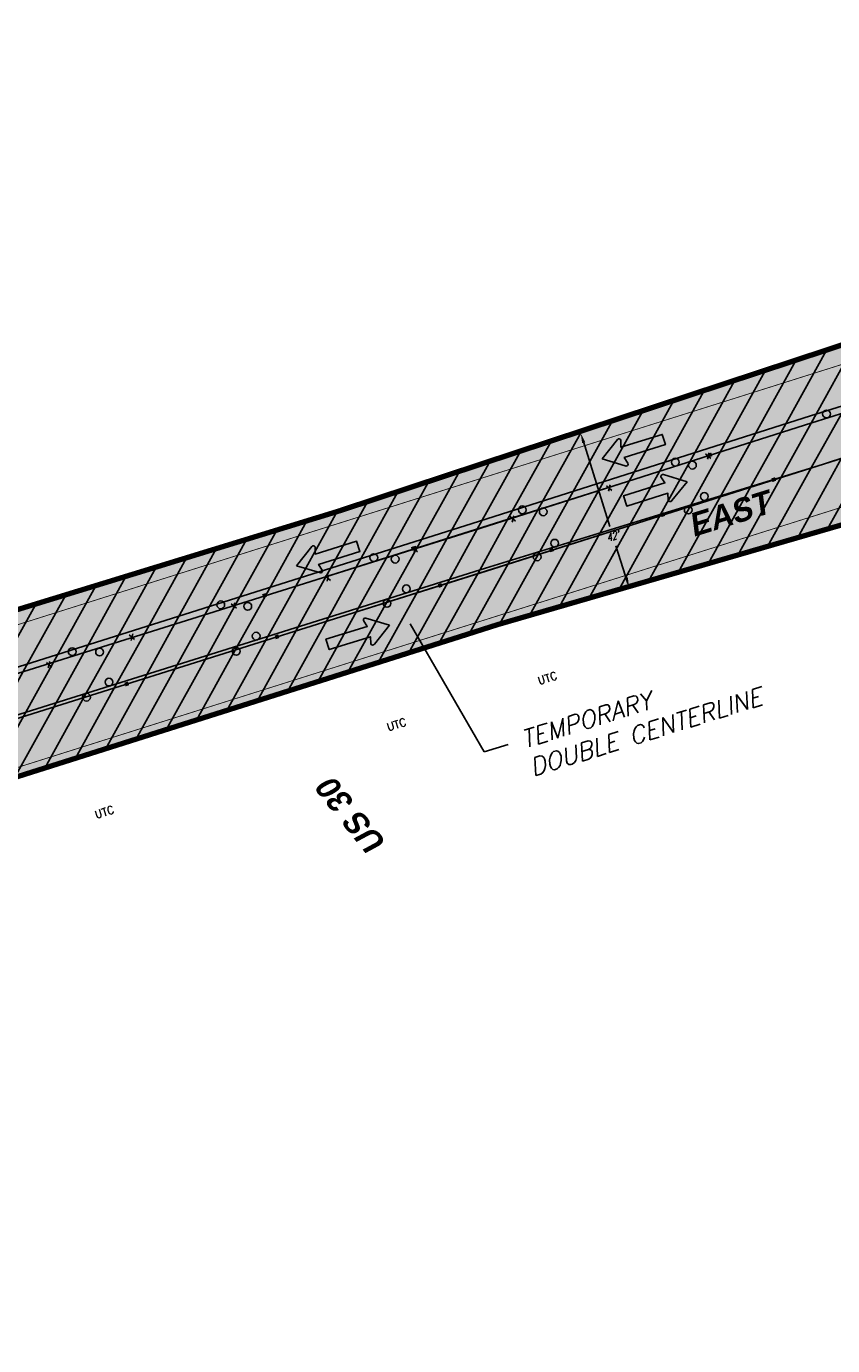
# Model space of a CAD drawing. Header units: feet. Extents: x 0 to 1837476, y 0 to 429622.
# Tile 15 of 33: x 1763408 to 1763616, y 426214 to 426553. Entities that reach past the tile are written whole.
import ezdxf
from ezdxf import colors
from ezdxf.entities.mleader import LeaderData, LeaderLine
from ezdxf.math import Vec2, Vec3

# ---------------------------------------------------------------- set-up
doc = ezdxf.new("R2010")
doc.units = ezdxf.units.FT
doc.header["$MEASUREMENT"] = 0
for name, color, linetype in [('A-DETL-ANNO', 2, 'Continuous'), ('C-ANNO-TABL-TITL', 4, 'Continuous'), ('C-PAVEMENT-MARKING', 4, 'Continuous'), ('C-PAVEMENT-REFLECTORS', 4, 'Continuous'), ('C-PROJECT LIMITS', 3, 'Continuous'), ('HATCH', 4, 'Continuous'), ('MOT HATCH PH 1', 4, 'Continuous'), ('MOT HATCH PH 2', 3, 'Continuous'), ('MOT HATCH PH 3', 1, 'Continuous')]:
    doc.layers.add(name, color=color, linetype=linetype)
doc.styles.add('BCI Existing', font='simplex.shx', dxfattribs={"width": 0.75, "oblique": 15, "height": 0.08, "bigfont": 'bigfont.shx'})
doc.styles.add('L100', font='simplex.shx', dxfattribs={"height": 0.1, "bigfont": 'bigfont.shx'})
doc.styles.add('Matchline', font='bold.shx', dxfattribs={"oblique": 10, "height": 0.18})
doc.styles.add('STATION', font='ROMANS.shx', dxfattribs={"oblique": 15})

msp = doc.modelspace()

# ---------------------------------------------------------------- hatches: boundary and pattern name
at = {"layer": 'C-PAVEMENT-REFLECTORS', "transparency": 33554687}
h = msp.add_hatch(color=256, dxfattribs=at)
h.dxf.hatch_style = 1
h.paths.add_polyline_path([(1763583.94, 426442.45), (1763584.88, 426442.76), (1763584.56, 426443.7), (1763583.63, 426443.39)])
h = msp.add_hatch(color=256, dxfattribs=at)
h.dxf.hatch_style = 1
h.paths.add_polyline_path([(1763600.34, 426436.1), (1763601.28, 426436.42), (1763600.97, 426437.36), (1763600.03, 426437.04)])
h = msp.add_hatch(color=256, dxfattribs=at)
h.dxf.hatch_style = 1
h.paths.add_polyline_path([(1763571.76, 426427.08), (1763572.7, 426427.39), (1763572.38, 426428.33), (1763571.45, 426428.01)])
h = msp.add_hatch(color=256, dxfattribs=at)
h.dxf.hatch_style = 1
h.paths.add_polyline_path([(1763507.62, 426418.4), (1763508.56, 426418.71), (1763508.24, 426419.65), (1763507.31, 426419.33)])
h = msp.add_hatch(color=256, dxfattribs=at)
h.dxf.hatch_style = 1
h.paths.add_polyline_path([(1763543.18, 426418.03), (1763544.11, 426418.34), (1763543.8, 426419.28), (1763542.86, 426418.96)])
h = msp.add_hatch(color=256, dxfattribs=at)
h.dxf.hatch_style = 1
h.paths.add_polyline_path([(1763514.52, 426408.88), (1763515.46, 426409.2), (1763515.14, 426410.13), (1763514.21, 426409.82)])
h = msp.add_hatch(color=256, dxfattribs=at)
h.dxf.hatch_style = 1
h.paths.add_polyline_path([(1763469.35, 426406.3), (1763470.29, 426406.61), (1763469.97, 426407.55), (1763469.03, 426407.23)])
h = msp.add_hatch(color=256, dxfattribs=at)
h.dxf.hatch_style = 1
h.paths.add_polyline_path([(1763472.56, 426395.67), (1763473.5, 426395.98), (1763473.19, 426396.92), (1763472.25, 426396.61)])
h = msp.add_hatch(color=256, dxfattribs=at)
h.dxf.hatch_style = 1
h.paths.add_polyline_path([(1763433.91, 426383.53), (1763434.85, 426383.85), (1763434.54, 426384.78), (1763433.6, 426384.47)])
at = {"layer": 'HATCH', "true_color": 0xe7e8e9, "transparency": 33554457}
h = msp.add_hatch(color=254, dxfattribs=at)
h.dxf.hatch_style = 1
h.paths.add_polyline_path([(1760925.01, 425620.93), (1761185.21, 425702.35), (1761203.98, 425711.87), (1761219.39, 425720.27), (1761228.96, 425724.52), (1761251.35, 425731.04), (1761262.52, 425734.03), (1761281.08, 425738.04), (1761281.08, 425736.04), (1761301.08, 425736.04), (1761301.07, 425738.78), (1761302.12, 425738.99), (1761312.83, 425742.04), (1761397.96, 425768.83), (1761466.39, 425790.61), (1761562.38, 425821.41), (1761699.77, 425868.8), (1761756.39, 425888.42), (1761787.45, 425899.26), (1761818.41, 425910.67), (1761825.89, 425913.07), (1761843.43, 425919.36), (1761874.92, 425929.77), (1761912.84, 425941.83), (1761971.63, 425960.18), (1762008.95, 425971.74), (1762015.62, 425973.81), (1762017.99, 425966.17), (1762027.54, 425969.13), (1762025.17, 425976.77), (1762028.77, 425977.88), (1762090.66, 425997.08), (1762189.79, 426028.22), (1762250.38, 426047.37), (1762305.08, 426065.36), (1762391.07, 426092.17), (1762413.99, 426099.16), (1762414.53, 426077.68), (1762424.46, 426080.74), (1762423.85, 426102.16), (1762489.66, 426122.28), (1762572.1, 426147.24), (1762617.67, 426162.94), (1762621.84, 426154.67), (1762695.76, 426176.4), (1762709.46, 426180.41), (1762732.51, 426187.64), (1762748.94, 426191.7), (1762749.47, 426192.01), (1762749.65, 426192.88), (1762747.07, 426202.32), (1762894.03, 426247.08), (1763148.56, 426325.28), (1763232.65, 426350.13), (1763489.42, 426428.89), (1763677.45, 426490.96), (1763751.88, 426515.71), (1763797.08, 426530.13), (1763811.81, 426535.02), (1763811.75, 426534.42), (1763814.47, 426527.23), (1763945.11, 426567.8), (1763943.18, 426574.9), (1763971.62, 426583.36), (1764000.24, 426591.78), (1764070.84, 426612.65), (1764106.36, 426623), (1764144.31, 426634.01), (1764188.44, 426647.04), (1764231.09, 426659.62), (1764240.69, 426662.43), (1764350.53, 426694.46), (1764373.79, 426701.21), (1764494.76, 426738.55), (1764486.3, 426737.9), (1764483.37, 426738.18), (1764411.12, 426715.85), (1764408.46, 426724.46), (1764402.15, 426723.55), (1764402.16, 426723.57), (1764408.47, 426724.47), (1764411.12, 426715.87), (1764483.37, 426738.18), (1764483.37, 426738.18), (1764411.12, 426715.88), (1764408.47, 426724.48), (1764402.16, 426723.58), (1764402.9, 426725.89), (1764462.81, 426744.35), (1764470.58, 426740.97), (1764479.36, 426738.55), (1764486.29, 426737.91), (1764494.82, 426738.58), (1764538.73, 426752.24), (1764582.64, 426765.9), (1764585.62, 426767.48), (1764588.23, 426769.23), (1764591.16, 426771.36), (1764594.94, 426774.44), (1764597.68, 426776.94), (1764600.18, 426779.52), (1764601.23, 426780.78), (1764604.37, 426778.29), (1764608.09, 426783), (1764604.96, 426785.48), (1764605.34, 426785.99), (1764606.53, 426787.63), (1764607.44, 426788.92), (1764680.19, 426810.33), (1764683.06, 426809.04), (1764688.04, 426807.1), (1764691.03, 426806.31), (1764693.25, 426805.9), (1764698.13, 426805.39), (1764702.25, 426805.35), (1764710.11, 426805.96), (1764723.58, 426756), (1764683.86, 426750.81), (1764674.28, 426749.28), (1764668.29, 426747.2), (1764664.24, 426744.8), (1764658.64, 426740.8), (1764612.56, 426725.31), (1764613.17, 426723.41), (1764600.25, 426719.07), (1764600.15, 426719.11), (1764597.44, 426719.72), (1764595.24, 426720.04), (1764592.85, 426720.22), (1764590.98, 426720.23), (1764588.48, 426720.05), (1764586.7, 426719.79), (1764585.04, 426719.45), (1764668.27, 426747.2), (1764664.23, 426744.81), (1764658.11, 426740.42), (1764654.45, 426737.15), (1764651, 426733.31), (1764649.57, 426731.43), (1764648.18, 426729.04), (1764647.64, 426727.7), (1764647, 426724.98), (1764646.92, 426724.32), (1764610.59, 426712.17), (1764609.73, 426713.34), (1764608.43, 426714.7), (1764606.38, 426716.34), (1764604.73, 426717.35), (1764603.28, 426718.05), (1764601.71, 426718.58), (1764600.14, 426719.11), (1764597.44, 426719.72), (1764595.24, 426720.04), (1764592.85, 426720.22), (1764590.98, 426720.22), (1764588.48, 426720.05), (1764586.7, 426719.79), (1764585.04, 426719.45), (1764584.19, 426719.23), (1764557.37, 426711.58), (1764505.63, 426695.61), (1764475.53, 426685.84), (1764471.49, 426683.74), (1764466.8, 426679.96), (1764419.03, 426665.1), (1764406.77, 426658.14), (1764399.53, 426660.09), (1764388.6, 426658.76), (1764475.46, 426685.82), (1764471.49, 426683.74), (1764465.9, 426679.23), (1764461.64, 426674.08), (1764459.52, 426669.21), (1764458.64, 426664.96), (1764416.31, 426651.69), (1764416.01, 426652.36), (1764414.27, 426653.78), (1764410.31, 426657.2), (1764399.5, 426660.08), (1764388.57, 426658.76), (1764364.78, 426650.79), (1764273.8, 426622.07), (1764244.87, 426613.11), (1764189.79, 426596.61), (1764159.69, 426587.44), (1764132.54, 426578.86), (1764075.44, 426560.82), (1764015.66, 426541.93), (1763999.24, 426536.29), (1763991.6, 426533.91), (1763990.95, 426534.26), (1763989.88, 426539.02), (1763988.19, 426544.53), (1763988.1, 426544.64), (1763987.96, 426544.65), (1763892.08, 426514.82), (1763835.39, 426497.02), (1763828.33, 426494.72), (1763830.52, 426487.3), (1763816, 426482.98), (1763767.4, 426468.53), (1763691.25, 426445.57), (1763618.36, 426425.06), (1763529.63, 426399.37), (1763519.9, 426396.28), (1763401.18, 426358.69), (1763385.03, 426353.59), (1763346.03, 426341.23), (1763283.39, 426320.38), (1763245.53, 426307.57), (1763161.54, 426279.28), (1763079.02, 426252.54), (1763000.82, 426227.65), (1762959.11, 426214.44), (1762912.32, 426199.71), (1762837.87, 426176.76), (1762757.69, 426150.49), (1762752.91, 426141.25), (1762750.84, 426132.41), (1762696.09, 426114.78), (1762690.11, 426117.62), (1762684.09, 426119.79), (1762675.68, 426121.2), (1762667.81, 426120.56), (1762659.57, 426118.56), (1762633.72, 426110.49), (1762559.04, 426087.41), (1762532.2, 426079.37), (1762529.38, 426087.9), (1762425.99, 426055.65), (1762426.17, 426052.86), (1762398.87, 426044.3), (1762400.36, 426040.09), (1762339.25, 426018.76), (1762339.3, 426018.3), (1762319.07, 426012.3), (1762315.19, 426022.49), (1762242.14, 425998.27), (1762245.1, 425987.66), (1762228.74, 425983.44), (1762191.34, 425970.84), (1762180.6, 425968.22), (1762161.51, 425962.39), (1762118.83, 425946.82), (1762117.97, 425949.69), (1761886.36, 425880.95), (1761887.2, 425878.07), (1761802.45, 425853.33), (1761698.6, 425824.01), (1761645.2, 425808.68), (1761643.56, 425814.09), (1761674.32, 425823.38), (1761673.45, 425826.25), (1761616.02, 425808.9), (1761616.88, 425806.03), (1761643.56, 425814.09), (1761645.19, 425808.68), (1761636.75, 425806.05), (1761614.36, 425798.78), (1761591.98, 425791.48), (1761589.7, 425799.17), (1761542.29, 425785.13), (1761482.74, 425766.42), (1761435.9, 425751.76), (1761437.25, 425747.44), (1761406.56, 425737.93), (1761365.59, 425725.97), (1761297.29, 425704.26), (1761291.53, 425702.52), (1761209.99, 425677.11), (1761096.21, 425641.57), (1761036.89, 425623.05), (1760994.7, 425609.88), (1760934.34, 425590.95)])
at = {"layer": 'MOT HATCH PH 1', "transparency": 33554687}
h = msp.add_hatch(dxfattribs=at)
h.set_pattern_fill('ANSI31', color=256, scale=45, angle=16)
h.paths.add_polyline_path([(1760925.01, 425620.93), (1760985.56, 425639.91), (1761089.08, 425672.35), (1761185.21, 425702.35), (1761203.98, 425711.87), (1761219.39, 425720.27), (1761228.96, 425724.52), (1761251.35, 425731.04), (1761262.52, 425734.03), (1761265.59, 425734.74), (1761273.38, 425736.38), (1761281.08, 425738.04), (1761288.37, 425737.87), (1761295.75, 425738.04), (1761302.12, 425738.99), (1761312.83, 425742.04), (1761397.96, 425768.83), (1761466.39, 425790.61), (1761562.48, 425821.44), (1761633.61, 425845.94), (1761699.77, 425868.8), (1761756.39, 425888.42), (1761787.45, 425899.26), (1761818.41, 425910.67), (1761825.89, 425913.07), (1761843.43, 425919.36), (1761874.92, 425929.77), (1761876.38, 425930.24), (1761912.84, 425941.83), (1761971.63, 425960.18), (1762008.95, 425971.74), (1762090.66, 425997.08), (1762100.08, 426000.02), (1762189.79, 426028.22), (1762216.58, 426036.68), (1762250.38, 426047.37), (1762300.41, 426063.19), (1762373.17, 426086.86), (1762380.55, 426089.17), (1762391.07, 426092.17), (1762489.66, 426122.28), (1762572.1, 426147.24), (1762617.67, 426162.94), (1762621.84, 426154.67), (1762695.76, 426176.4), (1762709.46, 426180.41), (1762732.51, 426187.64), (1762748.94, 426191.7), (1762749.47, 426192.01), (1762749.67, 426192.82), (1762747.15, 426202.02), (1762894.03, 426247.08), (1762945.81, 426262.98), (1762999.55, 426280), (1763065.78, 426300.47), (1763148.56, 426325.28), (1763232.65, 426350.13), (1763332.76, 426380.2), (1763367.45, 426390.93), (1763489.42, 426428.89), (1763519.38, 426438.21), (1763606.59, 426467.32), (1763677.45, 426490.96), (1763797.08, 426530.13), (1763811.75, 426534.42), (1763814.47, 426527.23), (1763845.83, 426537.33), (1763889.38, 426550.71), (1763945.04, 426567.75), (1763943.18, 426574.9), (1763971.62, 426583.36), (1764000.24, 426591.78), (1764070.84, 426612.65), (1764144.31, 426634.01), (1764231.09, 426659.62), (1764240.69, 426662.43), (1764350.53, 426694.46), (1764373.79, 426701.21), (1764381.9, 426704.73), (1764394.13, 426713.31), (1764400.55, 426720.78), (1764402.9, 426725.89), (1764462.81, 426744.35), (1764468.19, 426741.83), (1764472.97, 426740.1), (1764479.36, 426738.55), (1764486.29, 426737.91), (1764494.82, 426738.58), (1764538.73, 426752.24), (1764578.98, 426764.78), (1764584.01, 426766.56), (1764588.23, 426769.23), (1764592.85, 426772.68), (1764598.51, 426777.76), (1764603.26, 426783.26), (1764607.44, 426788.92), (1764680.19, 426810.33), (1764688.04, 426807.1), (1764694.56, 426805.71), (1764699.38, 426805.32), (1764703.82, 426805.43), (1764709.08, 426806.25), (1764713.95, 426790.5), (1764602.97, 426756.64), (1764496.03, 426722.52), (1764379.06, 426685.84), (1764236.38, 426641.55), (1764150.25, 426614.86), (1764084.29, 426594.4), (1763911.5, 426544.7), (1763773.82, 426502.64), (1763757.35, 426497.03), (1763688.3, 426475.65), (1763679.66, 426472.2), (1763671.65, 426470.52), (1763610.44, 426451.3), (1763523.4, 426423.64), (1763385.81, 426380.49), (1763337.15, 426365.41), (1763275.17, 426345.84), (1763240.02, 426334.93), (1763153.49, 426307.48), (1763078.08, 426283.31), (1763029.62, 426267.95), (1762951.92, 426243.79), (1762899.58, 426227.27), (1762828.89, 426205.22), (1762800.22, 426196.49), (1762653.17, 426152.46), (1762549.01, 426119.21), (1762488.91, 426100.6), (1762404.88, 426074.71), (1762384.72, 426068.34), (1762308.14, 426044.33), (1762255.05, 426027.83), (1762197.19, 426009.4), (1762139.23, 425991.71), (1762105.64, 425981.44), (1762034.59, 425959.08), (1761977.85, 425941.34), (1761882, 425911.16), (1761792.78, 425881.43), (1761638.4, 425829.46), (1761586.22, 425811.96), (1761567.61, 425805.32), (1761540.48, 425796.69), (1761479.25, 425777.57), (1761402.42, 425753.26), (1761305.53, 425723.16), (1761208.12, 425692.81), (1761092.83, 425656.71), (1760990.15, 425624.59), (1760929.84, 425605.64)])
at = {"layer": 'MOT HATCH PH 2', "transparency": 33554687}
h = msp.add_hatch(dxfattribs=at)
h.set_pattern_fill('ANSI31', color=256, scale=45, angle=16)
h.paths.add_polyline_path([(1760934.34, 425590.95), (1760994.13, 425609.71), (1761036.89, 425623.05), (1761096.21, 425641.57), (1761209.99, 425677.11), (1761291.53, 425702.52), (1761297.29, 425704.26), (1761361.88, 425724.84), (1761386.74, 425732.36), (1761407.08, 425738.03), (1761437.62, 425745.76), (1761467.35, 425752.81), (1761485.36, 425757.52), (1761496.14, 425760.66), (1761507.7, 425764.49), (1761526.51, 425771.78), (1761533.13, 425774.39), (1761537.75, 425775.98), (1761546.62, 425778.53), (1761553.7, 425780.12), (1761562.98, 425781.6), (1761573.16, 425784.96), (1761614.36, 425798.78), (1761636.75, 425806.05), (1761663.79, 425814.18), (1761698.6, 425824.01), (1761714.35, 425828.41), (1761771.98, 425844.64), (1761802.45, 425853.33), (1761891.12, 425879.21), (1761955.63, 425898.66), (1762011.29, 425914.76), (1762044.38, 425924.72), (1762120.72, 425947.38), (1762158.96, 425961.32), (1762161.51, 425962.39), (1762180.6, 425968.22), (1762186.91, 425969.84), (1762228.74, 425983.44), (1762240.91, 425986.49), (1762245.08, 425987.57), (1762256.78, 425990.91), (1762296.53, 426004.59), (1762319.07, 426012.3), (1762339.3, 426018.3), (1762339.25, 426018.76), (1762400.36, 426040.09), (1762401.39, 426037.65), (1762430.03, 426046.47), (1762429.01, 426049.65), (1762426.29, 426050.91), (1762425.99, 426055.65), (1762529.38, 426087.9), (1762532.2, 426079.37), (1762592.5, 426097.82), (1762633.72, 426110.49), (1762659.57, 426118.56), (1762667.81, 426120.56), (1762675.68, 426121.2), (1762684.09, 426119.79), (1762690.11, 426117.62), (1762696.09, 426114.78), (1762750.84, 426132.41), (1762752.91, 426141.25), (1762757.69, 426150.49), (1762837.87, 426176.76), (1762912.32, 426199.71), (1762959.11, 426214.44), (1763000.82, 426227.65), (1763079.02, 426252.54), (1763161.54, 426279.28), (1763245.53, 426307.57), (1763283.39, 426320.38), (1763346.03, 426341.23), (1763385.03, 426353.59), (1763401.18, 426358.69), (1763519.9, 426396.28), (1763529.63, 426399.37), (1763618.36, 426425.06), (1763691.25, 426445.57), (1763767.4, 426468.53), (1763816, 426482.98), (1763830.52, 426487.3), (1763837.09, 426486.32), (1763842.31, 426484.12), (1763849.92, 426481.73), (1763845.33, 426487.72), (1763841.86, 426490.52), (1763838.12, 426493.28), (1763835.86, 426495.03), (1763835.05, 426496.37), (1763835.39, 426497.02), (1763851.77, 426502.24), (1763877.34, 426510.15), (1763904.06, 426518.52), (1763955, 426534.46), (1763987.96, 426544.65), (1763988.19, 426544.53), (1763989.88, 426539.02), (1763990.95, 426534.26), (1763991.6, 426533.91), (1763999.24, 426536.29), (1764015.66, 426541.93), (1764075.44, 426560.82), (1764132.54, 426578.86), (1764159.69, 426587.44), (1764189.79, 426596.61), (1764244.87, 426613.11), (1764273.8, 426622.07), (1764364.78, 426650.79), (1764388.57, 426658.76), (1764399.5, 426660.08), (1764410.31, 426657.2), (1764416.01, 426652.36), (1764416.31, 426651.69), (1764458.64, 426664.96), (1764459.52, 426669.21), (1764461.64, 426674.08), (1764465.9, 426679.23), (1764471.49, 426683.74), (1764475.53, 426685.84), (1764505.63, 426695.61), (1764557.37, 426711.58), (1764584.19, 426719.23), (1764585.04, 426719.45), (1764586.7, 426719.79), (1764588.48, 426720.05), (1764590.98, 426720.22), (1764592.85, 426720.22), (1764595.24, 426720.04), (1764597.44, 426719.72), (1764600.14, 426719.11), (1764601.71, 426718.58), (1764603.28, 426718.05), (1764604.73, 426717.35), (1764606.38, 426716.34), (1764608.43, 426714.7), (1764609.19, 426713.93), (1764609.73, 426713.34), (1764610.59, 426712.17), (1764646.92, 426724.32), (1764647, 426724.98), (1764647.64, 426727.7), (1764648.18, 426729.04), (1764649.57, 426731.43), (1764651, 426733.31), (1764654.45, 426737.15), (1764658.11, 426740.42), (1764664.24, 426744.8), (1764668.29, 426747.2), (1764674.28, 426749.28), (1764683.86, 426750.81), (1764713.8, 426755.06), (1764723.59, 426756.18), (1764717.11, 426780.22), (1764607.61, 426745.99), (1764499.34, 426712.04), (1764382.04, 426676.29), (1764247.12, 426634.28), (1764153.1, 426604.86), (1764112.21, 426592.27), (1763912.67, 426534.06), (1763803.28, 426500.64), (1763716.43, 426473.28), (1763638, 426448.73), (1763613.43, 426440.68), (1763526.5, 426413.94), (1763389.4, 426370.97), (1763340.33, 426355.34), (1763278.3, 426335.64), (1763242.92, 426324.45), (1763156.75, 426296.79), (1763073.62, 426270.66), (1763032.72, 426257.88), (1762988.65, 426244.17), (1762954.01, 426233.12), (1762903.1, 426216.91), (1762832.4, 426194.35), (1762803.3, 426185.15), (1762649.01, 426137.44), (1762552.05, 426107.57), (1762491.01, 426088.2), (1762387.26, 426055.79), (1762311.26, 426031.81), (1762200.46, 425998.04), (1762109.7, 425969.59), (1762004.42, 425936.74), (1762000.7, 425948.48), (1761977.85, 425941.34), (1761882, 425911.16), (1761792.78, 425881.43), (1761706.12, 425852.28), (1761638.4, 425829.46), (1761586.22, 425811.96), (1761540.48, 425796.69), (1761479.25, 425777.57), (1761402.42, 425753.26), (1761305.53, 425723.16), (1761208.12, 425692.81), (1761092.83, 425656.71), (1760990.15, 425624.59), (1760929.86, 425605.59)])
at = {"layer": 'MOT HATCH PH 3', "transparency": 33554687}
h = msp.add_hatch(dxfattribs=at)
h.set_pattern_fill('ANSI31', color=256, scale=45, angle=16)
h.paths.add_polyline_path([(1762000.7, 425948.48), (1762034.59, 425959.08), (1762105.64, 425981.44), (1762139.23, 425991.71), (1762197.19, 426009.4), (1762255.05, 426027.83), (1762308.14, 426044.33), (1762384.72, 426068.34), (1762404.88, 426074.71), (1762488.91, 426100.6), (1762549.01, 426119.21), (1762653.17, 426152.46), (1762800.22, 426196.49), (1762828.89, 426205.22), (1762899.58, 426227.27), (1762951.92, 426243.79), (1763029.62, 426267.95), (1763078.08, 426283.31), (1763153.49, 426307.48), (1763240.02, 426334.93), (1763275.17, 426345.84), (1763337.15, 426365.41), (1763385.81, 426380.49), (1763523.4, 426423.64), (1763610.44, 426451.3), (1763671.65, 426470.52), (1763757.35, 426497.03), (1763773.82, 426502.64), (1763909.69, 426543.61), (1764009.55, 426572.74), (1764109.41, 426601.87), (1764150.25, 426614.86), (1764236.38, 426641.55), (1764379.06, 426685.84), (1764496.03, 426722.52), (1764579.54, 426749.02), (1764602.97, 426756.64), (1764713.95, 426790.5), (1764717.11, 426780.22), (1764607.61, 426745.99), (1764581.9, 426738.37), (1764499.34, 426712.04), (1764382.04, 426676.29), (1764247.12, 426634.28), (1764153.1, 426604.86), (1764112.21, 426592.27), (1764012.44, 426563.16), (1763912.67, 426534.06), (1763803.28, 426500.64), (1763759.99, 426486.81), (1763716.43, 426473.28), (1763638, 426448.73), (1763613.43, 426440.68), (1763526.5, 426413.94), (1763389.4, 426370.97), (1763340.33, 426355.34), (1763278.3, 426335.64), (1763156.75, 426296.79), (1763073.62, 426270.66), (1762994.9, 426245.84), (1762954.01, 426233.12), (1762903.1, 426216.91), (1762832.4, 426194.35), (1762803.3, 426185.15), (1762649.01, 426137.44), (1762552.05, 426107.57), (1762491.01, 426088.2), (1762387.26, 426055.79), (1762311.26, 426031.81), (1762258.59, 426015.77), (1762200.46, 425998.04), (1762146.73, 425981.52), (1762109.7, 425969.59), (1762038.15, 425946.96), (1762004.42, 425936.74)])

# ---------------------------------------------------------------- linework, layer by layer
at = {"layer": 'A-DETL-ANNO'}
for p, q in [((1763551.59, 426446.83, -519.25), (1763558.49, 426424.67, -519.25)), ((1763563.11, 426410.02, -519.25), (1763560.04, 426419.7, -519.25))]:
    msp.add_line(p, q, dxfattribs=at)
for points in [[(1763551.36, 426446.12, -519.25), (1763552.15, 426446.36, -519.25), (1763551.01, 426448.63, -519.25)], [(1763562.31, 426411.38, 851.7), (1763563.1, 426411.63, 851.7), (1763563.45, 426409.12, 851.7)]]:
    msp.add_solid(points, dxfattribs=at)
at = {"layer": 'C-PAVEMENT-MARKING', "const_width": 0.2, "elevation": 849.96}
for points in [[(1763794.02, 426521.87), (1762796.11, 426206.77)], [(1763773.86, 426502.92), (1763180.89, 426315.68)], [(1763800.95, 426499.93), (1763345.33, 426356.09)], [(1763804.56, 426488.49), (1762806.65, 426173.4)]]:
    msp.add_lwpolyline(points, dxfattribs=at)
at = {"layer": 'HATCH', "lineweight": 80}
for points in [[(1762391.07, 426092.17), (1762489.66, 426122.28), (1762572.1, 426147.24), (1762617.67, 426162.94), (1762621.84, 426154.67), (1762695.76, 426176.4), (1762709.46, 426180.41), (1762732.51, 426187.64), (1762748.94, 426191.7), (1762749.47, 426192.01), (1762749.65, 426192.88), (1762747.07, 426202.32), (1762894.03, 426247.08), (1763148.56, 426325.28), (1763232.65, 426350.13), (1763489.42, 426428.89), (1763677.45, 426490.96), (1763751.88, 426515.71), (1763797.08, 426530.13), (1763811.81, 426535.02), (1763811.75, 426534.42), (1763814.47, 426527.23), (1763945.11, 426567.8)], [(1763830.52, 426487.3), (1763816, 426482.98), (1763767.4, 426468.53), (1763691.25, 426445.57), (1763618.36, 426425.06), (1763529.63, 426399.37), (1763519.9, 426396.28), (1763401.18, 426358.69), (1763385.03, 426353.59), (1763346.03, 426341.23), (1763283.39, 426320.38), (1763245.53, 426307.57), (1763161.54, 426279.28), (1763079.02, 426252.54), (1763000.82, 426227.65), (1762959.11, 426214.44)]]:
    msp.add_lwpolyline(points, dxfattribs=at)
at = {"layer": 'MOT HATCH PH 1', "elevation": -519.25}
for points in [[(1762404.88, 426074.71), (1762488.91, 426100.6), (1762549.01, 426119.21), (1762653.17, 426152.46), (1762800.22, 426196.49), (1762899.58, 426227.27), (1762951.92, 426243.79), (1763029.62, 426267.95), (1763078.08, 426283.31), (1763153.49, 426307.48), (1763240.02, 426334.93), (1763275.17, 426345.84), (1763337.15, 426365.41), (1763385.81, 426380.49), (1763523.4, 426423.64), (1763610.44, 426451.3), (1763671.65, 426470.52), (1763679.53, 426472.8), (1763688.3, 426475.65), (1763712.76, 426483.29), (1763757.35, 426497.03), (1763773.82, 426502.64), (1763911.5, 426544.7)], [(1762802.5, 426185.69), (1762803.43, 426185.97), (1762902.86, 426216.78), (1762955.21, 426233.29), (1763032.91, 426257.45), (1763081.42, 426272.83), (1763156.83, 426297), (1763243.31, 426324.44), (1763278.45, 426335.34), (1763340.43, 426354.92), (1763389.08, 426369.99), (1763526.71, 426413.15), (1763613.75, 426440.81), (1763674.82, 426459.99), (1763682.76, 426462.28), (1763691.64, 426465.17), (1763716.02, 426472.78), (1763760.74, 426486.57), (1763777.2, 426492.17), (1763802.86, 426500.01)]]:
    msp.add_lwpolyline(points, dxfattribs=at)
at = {"layer": 'MOT HATCH PH 1'}
for centre in [(1763579.74, 426440.43), (1763541.36, 426428.45), (1763503.28, 426416.27), (1763465.36, 426404.14), (1763427.24, 426392.37)]:
    msp.add_circle(centre, 1, dxfattribs=at)
at = {"layer": 'MOT HATCH PH 2'}
for points in [[(1763912.67, 426534.06), (1763803.28, 426500.64), (1763716.43, 426473.28), (1763638, 426448.73), (1763613.43, 426440.68), (1763526.5, 426413.94), (1763389.4, 426370.97), (1763340.33, 426355.34), (1763278.3, 426335.64), (1763242.92, 426324.45), (1763156.75, 426296.79), (1763073.62, 426270.66), (1763032.72, 426257.88), (1762988.65, 426244.17), (1762954.01, 426233.12), (1762903.1, 426216.91), (1762832.4, 426194.35), (1762803.3, 426185.15), (1762649.01, 426137.44), (1762552.05, 426107.57), (1762491.01, 426088.2), (1762387.26, 426055.79)], [(1762959.11, 426214.44), (1763000.82, 426227.65), (1763079.02, 426252.54), (1763161.54, 426279.28), (1763245.53, 426307.57), (1763283.39, 426320.38), (1763346.03, 426341.23), (1763385.03, 426353.59), (1763401.18, 426358.69), (1763519.9, 426396.28), (1763529.63, 426399.37), (1763618.36, 426425.06), (1763691.25, 426445.57), (1763767.4, 426468.53), (1763816, 426482.98), (1763830.52, 426487.3)]]:
    msp.add_lwpolyline(points, dxfattribs=at)
for points, elevation in [([(1763774.35, 426505.21), (1763756.23, 426499.56), (1763682.18, 426475.71), (1763610.08, 426453.15), (1763523.08, 426425.45), (1763385.11, 426381.9), (1763274.97, 426347.44), (1763237.29, 426335.59), (1763070.69, 426282.86), (1763004.89, 426262.13), (1762951.38, 426245.54), (1762898.69, 426229.07), (1762828.85, 426207.51), (1762798.38, 426198.07)], 849.96), ([(1763583.09, 426443.35), (1763584.48, 426442.17)], -519.25), ([(1763584.02, 426443.6), (1763583.6, 426441.96)], -519.25), ([(1763557.63, 426435.12), (1763559.02, 426433.94)], -519.25), ([(1763558.55, 426435.37), (1763558.13, 426433.73)], -519.25), ([(1763532.84, 426427.2), (1763534.23, 426426.02)], -519.25), ([(1763533.76, 426427.45), (1763533.34, 426425.81)], -519.25), ([(1763508.6, 426419.59), (1763508.18, 426417.95)], -519.25), ([(1763507.67, 426419.34), (1763509.06, 426418.16)], -519.25), ([(1763485.23, 426411.98), (1763486.62, 426410.8)], -519.25), ([(1763486.16, 426412.24), (1763485.74, 426410.59)], -519.25), ([(1763461.1, 426404.8), (1763462.49, 426403.62)], -519.25), ([(1763462.02, 426405.05), (1763461.6, 426403.41)], -519.25), ([(1763434.83, 426396.77), (1763436.22, 426395.59)], -519.25), ([(1763435.76, 426397.02), (1763435.34, 426395.38)], -519.25), ([(1763413.56, 426389.68), (1763414.95, 426388.5)], -519.25), ([(1763414.48, 426389.93), (1763414.06, 426388.29)], -519.25)]:
    msp.add_lwpolyline(points, dxfattribs=dict(at, elevation=elevation))
at = {"layer": 'MOT HATCH PH 2', "elevation": -519.25}
for points in [[(1763556.49, 426442.05), (1763560.43, 426447.02, -0.581776), (1763561.3, 426446.88), (1763561.35, 426445.05), (1763571.98, 426448.37), (1763572.8, 426445.72), (1763562.2, 426442.41), (1763563.13, 426440.93, -0.736529), (1763562.42, 426440.29)], [(1763578.34, 426436.18), (1763572.27, 426438.02, 0.581776), (1763571.64, 426437.42), (1763572.64, 426435.89), (1763562.01, 426432.56), (1763562.84, 426429.91), (1763573.44, 426433.22), (1763573.52, 426431.48, 0.736529), (1763574.47, 426431.36)]]:
    msp.add_lwpolyline(points, format="xyb", close=True, dxfattribs=at)
at = {"layer": 'MOT HATCH PH 2'}
for centre in [(1763582.78, 426432.39), (1763544.28, 426420.36), (1763506.14, 426408.62), (1763467.51, 426396.47), (1763429.65, 426384.64)]:
    msp.add_circle(centre, 1, dxfattribs=at)
at = {"layer": 'MOT HATCH PH 3'}
for points in [[(1762404.88, 426074.71), (1762488.91, 426100.6), (1762549.01, 426119.21), (1762653.17, 426152.46), (1762800.22, 426196.49), (1762828.89, 426205.22), (1762899.58, 426227.27), (1762951.92, 426243.79), (1763029.62, 426267.95), (1763078.08, 426283.31), (1763153.49, 426307.48), (1763240.02, 426334.93), (1763275.17, 426345.84), (1763337.15, 426365.41), (1763385.81, 426380.49), (1763523.4, 426423.64), (1763610.44, 426451.3), (1763671.65, 426470.52), (1763757.35, 426497.03), (1763773.82, 426502.64), (1763909.69, 426543.61)], [(1763912.67, 426534.06), (1763803.28, 426500.64), (1763759.99, 426486.81), (1763716.43, 426473.28), (1763638, 426448.73), (1763613.43, 426440.68), (1763526.5, 426413.94), (1763389.4, 426370.97), (1763340.33, 426355.34), (1763278.3, 426335.64), (1763156.75, 426296.79), (1763073.62, 426270.66), (1762994.9, 426245.84), (1762954.01, 426233.12), (1762903.1, 426216.91), (1762832.4, 426194.35), (1762803.3, 426185.15), (1762649.01, 426137.44), (1762552.05, 426107.57), (1762491.01, 426088.2), (1762387.26, 426055.79)]]:
    msp.add_lwpolyline(points, dxfattribs=at)
at = {"layer": 'MOT HATCH PH 3', "elevation": -519.25}
for points in [[(1763477.88, 426414.57), (1763481.82, 426419.53, -0.581776), (1763482.69, 426419.4), (1763482.73, 426417.57), (1763493.37, 426420.89), (1763494.19, 426418.23), (1763483.59, 426414.92), (1763484.52, 426413.45, -0.736529), (1763483.81, 426412.8)], [(1763501.81, 426399.26), (1763495.74, 426401.1, 0.581776), (1763495.1, 426400.5), (1763496.11, 426398.97), (1763485.48, 426395.65), (1763486.31, 426392.99), (1763496.91, 426396.31), (1763496.99, 426394.56, 0.736529), (1763497.94, 426394.44)]]:
    msp.add_lwpolyline(points, format="xyb", close=True, dxfattribs=at)
at = {"layer": 'MOT HATCH PH 3'}
for centre in [(1763614.23, 426453.61), (1763575.36, 426441.21), (1763535.99, 426428.95), (1763578.66, 426428.92), (1763497.78, 426416.66), (1763539.8, 426416.86), (1763501.16, 426404.91), (1763458.41, 426404.51), (1763420.21, 426392.45), (1763462.39, 426392.57), (1763423.88, 426380.77)]:
    msp.add_circle(centre, 1, dxfattribs=at)

# ---------------------------------------------------------------- texts
at = {"layer": 'A-DETL-ANNO', "insert": (1763559.27, 426422.18, -519.25), "char_height": 2, "attachment_point": 5, "rotation": 17.347, "style": 'BCI Existing'}
msp.add_mtext("\\A1;42'", dxfattribs=at)
at = {"layer": 'C-ANNO-TABL-TITL', "char_height": 6, "attachment_point": 3, "style": 'Matchline'}
for s, insert, width, rotation in [('EAST', (1763598.55, 426434, -519.25), 26.489, 17.2825), ('US 30', (1763482.72, 426356.91, -519.25), 76.2293, 128.3915)]:
    msp.add_mtext(s, dxfattribs=dict(at, insert=insert, width=width, rotation=rotation))
at = {"layer": 'C-PROJECT LIMITS', "color": 8, "char_height": 2, "width": 72.9652, "attachment_point": 1, "rotation": 17.4114, "style": 'L100'}
for insert in [(1763539.73, 426385.86, -519.25), (1763500.91, 426373.94, -519.25), (1763425.77, 426351.41, -519.25)]:
    msp.add_mtext('UTC', dxfattribs=dict(at, insert=insert))

# ---------------------------------------------------------------- leaders
at = {"layer": 'MOT HATCH PH 1'}
ml = msp.add_multileader_mtext('Standard', dxfattribs=at)
ml.set_content('TEMPORARY \\PDOUBLE CENTERLINE', color=256, style='STATION')
ml.set_leader_properties()
ml.build(insert=Vec2(0, 0))
ml.multileader.update_dxf_attribs({"dogleg_length": 0.36, "arrow_head_size": 7.2})
ctx = ml.context
ctx.base_point, ctx.char_height, ctx.arrow_head_size, ctx.landing_gap_size, ctx.plane_origin, ctx.plane_x_axis, ctx.plane_y_axis = Vec3(1763532.33, 426368.61, -519.25), 4.512, 7.2, 3.6, Vec3(1763502.47, 426417.85, -519.25), Vec3(0.954517, 0.298157), Vec3(-0.298157, 0.954517)
notes = []
notes.append((ctx, [(0, (1, 1, 0), (1763526.18, 426366.69, -519.25), (0.954517, 0.298157), 6.45, [(0, [(1763503.5, 426405.86, -519.25)], 0, [])])]))
ctx.mtext.insert, ctx.mtext.text_direction, ctx.mtext.rotation, ctx.mtext.width, ctx.mtext.flow_direction = Vec3(1763535.1, 426371.84, -519.25), Vec3(0.954517, 0.298157), 0.302762, 95.613, 5
for ctx, leaders in notes:
    for number, flags, end, landing, length, lines in leaders:
        leader = LeaderData()
        leader.index, (leader.has_last_leader_line, leader.has_dogleg_vector, leader.attachment_direction) = number, flags
        leader.last_leader_point, leader.dogleg_vector, leader.dogleg_length = Vec3(end), Vec3(landing), length
        for number, points, colour, breaks in lines:
            line = LeaderLine()
            line.index, line.vertices, line.color, line.breaks = number, Vec3.list(points), colors.encode_raw_color(colour), breaks
            leader.lines.append(line)
        ctx.leaders.append(leader)

doc.saveas('drawing.dxf')
